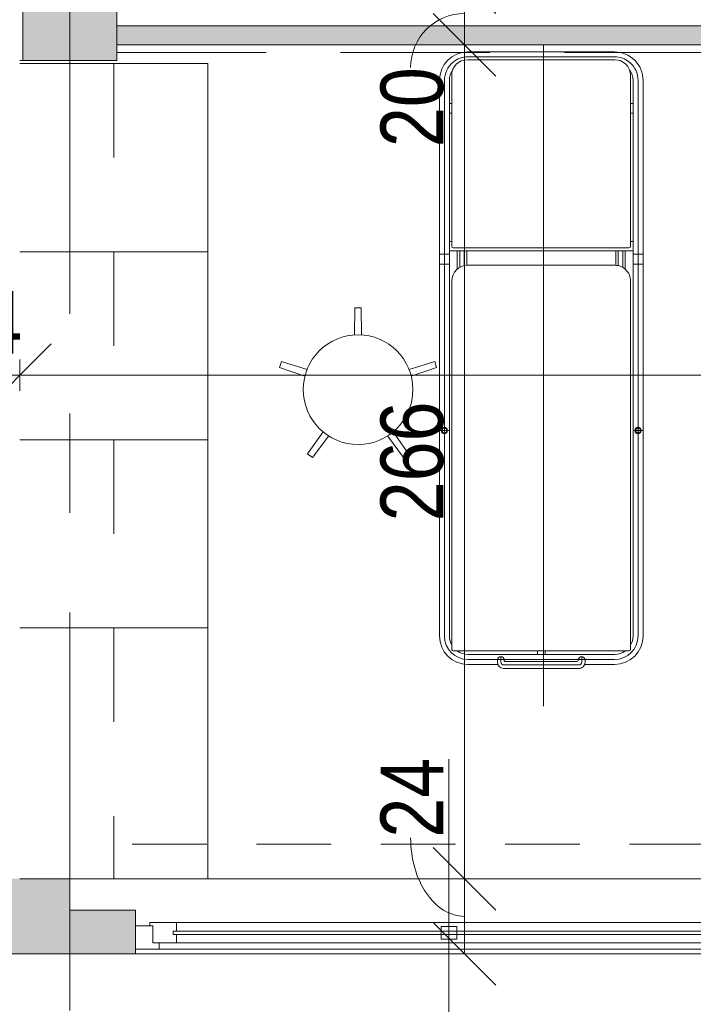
# Model space of a CAD drawing. Header units: centimetres. Extents: x -1631 to 1829, y -257 to 3158.
# Tile 3 of 129: x -1229 to -1014, y 92 to 406. Entities that reach past the tile are written whole.
import ezdxf

# ---------------------------------------------------------------- set-up
doc = ezdxf.new("R2010")
doc.units = ezdxf.units.CM
for name, pattern in [('Dash', [60, 30, -30]), ('Oś', [222.25, 127, -31.75, 31.75, -31.75]), ('Ponad', [39.688, 23.813, -15.875]), ('Ukryte', [71.438, 47.625, -23.813])]:
    doc.linetypes.add(name, pattern=pattern)
for name, color, linetype, lineweight in [('A-ANNO-DIMS', 211, 'Continuous', 13), ('A-ANNO-DIMS-100', 211, 'Continuous', 13), ('A-DETL-HDLN', 90, 'Ukryte', 9), ('A-DETL-THIN', 151, 'Continuous', 9), ('A-FLOR-OVHD', 1, 'Ponad', 9), ('A-GLAZ', 151, 'Continuous', 13), ('A-GLAZ-IDEN', 152, 'Continuous', 13), ('A-WALL', 113, 'Continuous', 13), ('I-FURN', 30, 'Continuous', 9), ('Q-SPCQ', 91, 'Continuous', 9), ('S-COLS', 52, 'Continuous', 13), ('S-GRID', 1, 'Continuous', 13)]:
    doc.layers.add(name, color=color, linetype=linetype, lineweight=lineweight)
doc.layers.add('A-WALL-PATT', color=111, linetype='Continuous', lineweight=13, plot=False)
doc.styles.add('Arial Narrow_5', font='ARIALN.TTF', dxfattribs={"height": 20})
doc.styles.add('Arial_13', font='arial.ttf', dxfattribs={"height": 0.2})
doc.dimstyles.new('Diagonal_1_100__0__wewnętrzne', dxfattribs={"dimscale": 30.48, "dimtxt": 20.468619, "dimasz": 0.656168, "dimexe": 0.164042, "dimexo": 0.0625, "dimgap": 0.032808, "dimtad": 1, "dimdec": 0, "dimdsep": 46, "dimtxsty": 'Arial Narrow_5', "dimblk1": 'OBLIQUE', "dimblk2": 'OBLIQUE', "dimsah": 1, "dimcen": 0.09, "dimazin": 0, "dimtfac": 1, "dimtdec": 4, "dimtix": 1, "dimtmove": 0, "dimatfit": 3, "dimfxl": 0.164042, "dimfxlon": 1, "dimtvp": 1, "dimtolj": 1, "dimtzin": 0, "dimarcsym": 2})
doc.dimstyles.new('Diagonal_1_100__0__wewnętrzne_1', dxfattribs={"dimscale": 30.48, "dimtxt": 20.468619, "dimasz": 0.656168, "dimexe": 0.164042, "dimexo": 0.0625, "dimgap": 0.032808, "dimtad": 1, "dimdec": 0, "dimdsep": 46, "dimtxsty": 'Arial Narrow_5', "dimblk1": 'OBLIQUE', "dimblk2": 'OBLIQUE', "dimsah": 1, "dimcen": 0.09, "dimazin": 0, "dimtfac": 1, "dimtdec": 4, "dimtix": 1, "dimtmove": 1, "dimatfit": 3, "dimfxl": 0.164042, "dimfxlon": 1, "dimtvp": 1, "dimtolj": 1, "dimtzin": 0, "dimarcsym": 2})
doc.dimstyles.new('Diagonal_1_100__0__wewnętrzne_2', dxfattribs={"dimscale": 30.48, "dimtxt": 20.468619, "dimasz": 0.656168, "dimexe": 0.164042, "dimexo": 0.0625, "dimgap": 0.032808, "dimtad": 1, "dimdec": 0, "dimdsep": 46, "dimtxsty": 'Arial Narrow_5', "dimblk1": 'OBLIQUE', "dimblk2": 'OBLIQUE', "dimsah": 1, "dimcen": 0.09, "dimazin": 0, "dimtfac": 1, "dimtdec": 4, "dimtix": 1, "dimtmove": 2, "dimatfit": 3, "dimfxl": 0.164042, "dimfxlon": 1, "dimtvp": 1, "dimtolj": 1, "dimtzin": 0, "dimarcsym": 2})

# ---------------------------------------------------------------- blocks, each defined once
blk = doc.blocks.new('M_Concrete-Square-Column - 300 x 300mm-1795931-6_piętro IV __13_80 m_ - stan projektowany')
at = {"layer": 'S-COLS', "lineweight": 9}
blk.add_hatch(color=254, dxfattribs=at).paths.add_polyline_path([(15, -15), (15, 15), (-15, 15), (-15, -15)], flags=0)
for p, q in [((15, 15), (-15, 15)), ((-15, 15), (-15, -15)), ((15, -15), (15, 15)), ((-15, -15), (15, -15))]:
    blk.add_line(p, q, dxfattribs=at)
blk = doc.blocks.new('Blat - Blat-2328147-6_piętro IV __13_80 m_ - stan projektowany')
at = {"layer": 'I-FURN', "linetype": 'Dash'}
for p, q in [((260, 0), (260, -30)), ((260, -30), (0, -30))]:
    blk.add_line(p, q, dxfattribs=at)
blk = doc.blocks.new('Blat - Blat-V6-6_piętro IV __13_80 m_ - stan projektowany')
at = {"layer": 'I-FURN'}
for p, q in [((80, 0), (80, -60)), ((80, -60), (0, -60))]:
    blk.add_line(p, q, dxfattribs=at)
blk = doc.blocks.new('Blat - Blat-2328141-6_piętro IV __13_80 m_ - stan projektowany')
at = {"layer": 'I-FURN'}
for p, q in [((0, -60), (0, 0)), ((60, 0), (60, -60)), ((60, -60), (0, -60))]:
    blk.add_line(p, q, dxfattribs=at)
blk = doc.blocks.new('stół zabiegowy SZ-02 198x65 - stół zabiegowy SZ-02 198x65-V10-6_piętro IV __13_80 m_ - stan projektowany')
at = {"layer": 'Q-SPCQ'}
for p, q in [((74.99, 33.26), (-102.21, 33.26)), ((74.99, 31.66), (-102.21, 31.66)), ((-36.68, 33.06), (-36.68, 30.26)), ((16.4, 33.26), (16.4, 30.06)), ((19.59, 33.26), (19.59, 30.06)), ((-107, -27.24), (-107, 28.76)), ((11.01, 29.26), (-106.5, 29.26)), ((-102.21, 30.06), (74.99, 30.06)), ((20.59, -28.54), (20.59, 30.06)), ((21.58, 28.85), (21.58, -27.24)), ((76.59, 29.35), (22.08, 29.35)), ((23.59, 30.06), (23.59, 29.35)), ((64.59, 30.06), (64.59, 29.35)), ((67.59, 29.35), (67.59, 30.06)), ((20.59, 27.56), (14.77, 27.56)), ((20.59, 26.76), (15.34, 26.76)), ((15.89, 25.36), (20.59, 25.36)), ((-111.31, 24.16), (-111.31, 14.62)), ((-109.71, 24.16), (-109.71, 0.76)), ((-108.11, 24.16), (-108.11, -22.64)), ((16, 24.56), (20.59, 24.56)), ((16.01, -22.74), (16.01, 24.26)), ((81.59, -22.74), (81.59, 24.35)), ((82.49, 24.16), (82.49, -22.64)), ((84.09, 24.16), (84.09, -22.64)), ((-112.56, -11.24), (-112.56, 12.76)), ((-111.46, 12.66), (-111.46, -11.14)), ((-110.56, 14.76), (-109.71, 14.76)), ((-110.46, 13.66), (-109.11, 13.66)), ((-110.16, 12.56), (-109.71, 12.56)), ((-110.36, -10.84), (-110.36, 12.36)), ((-124.56, 0), (86.35, 0)), ((-109.71, 0.76), (-109.71, -22.64)), ((-108.11, 2.01), (-107, 2.01)), ((-108.11, -0.49), (-107, -0.49)), ((-110.46, -12.14), (-109.11, -12.14)), ((-110.16, -11.04), (-109.71, -11.04)), ((-111.31, -22.64), (-111.31, -13.09)), ((-110.56, -13.24), (-109.71, -13.24)), ((15.89, -23.84), (20.59, -23.84)), ((16, -23.04), (20.59, -23.04)), ((-106.5, -27.74), (11.01, -27.74)), ((20.59, -26.04), (14.77, -26.04)), ((20.59, -25.24), (15.34, -25.24)), ((22.08, -27.74), (76.59, -27.74)), ((23.59, -28.54), (23.59, -27.82)), ((64.59, -28.54), (64.59, -27.82)), ((67.59, -27.82), (67.59, -28.54)), ((-102.21, -28.54), (74.99, -28.54)), ((74.99, -30.14), (-102.21, -30.14)), ((-36.68, -31.54), (-36.68, -28.74)), ((16.4, -31.74), (16.4, -28.54)), ((19.59, -31.74), (19.59, -28.54)), ((74.99, -31.74), (-102.21, -31.74))]:
    blk.add_line(p, q, dxfattribs=at)
for centre, radius in [((-36.68, 31.66), 0.999), ((-36.68, 31.66), 0.727), ((-36.68, -30.14), 0.999), ((-36.68, -30.14), 0.727)]:
    blk.add_circle(centre, radius, dxfattribs=at)
for centre, radius, start, end in [((-102.21, 24.16), 9.1, 90, 180), ((-102.21, 24.16), 7.5, 90, 180), ((74.99, 24.16), 9.1, 0, 90), ((74.99, 24.16), 7.5, 38.9891, 90), ((-106.5, 28.76), 0.5, 90, 180), ((-102.21, 24.16), 5.9, 90, 120.1847), ((11.01, 24.26), 5, 360, 90), ((22.08, 28.85), 0.5, 90, 180), ((74.99, 24.16), 5.9, 55.7775, 90), ((76.59, 24.35), 5, 360, 90), ((74.99, 24.16), 7.5, 0, 38.7517), ((-102.21, 24.16), 5.9, 144.3302, 180), ((-110.56, 12.76), 2, 90, 180), ((-110.46, 12.66), 1, 90, 180), ((-110.16, 12.36), 0.2, 90, 180), ((-109.95, 13.66), 1.13, 282.5834, 77.4166), ((-110.56, -11.24), 2, 174.2608, 270), ((-110.46, -11.14), 1, 180, 270), ((-109.95, -12.14), 1.13, 282.5834, 77.4166), ((-102.21, -22.64), 9.1, 180, 270), ((-102.21, -22.64), 7.5, 180, 270), ((-102.21, -22.64), 5.9, 180, 215.6698), ((11.01, -22.74), 5, 270, 0), ((74.99, -22.64), 9.1, 270, 0), ((76.59, -22.74), 5, 270, 360), ((74.99, -22.64), 7.5, 321.2483, 0), ((-106.5, -27.24), 0.5, 180, 270), ((-102.21, -22.64), 5.9, 239.8153, 270), ((22.08, -27.24), 0.5, 180, 270), ((74.99, -22.64), 7.5, 270, 321.0109), ((74.99, -22.64), 5.9, 270, 304.2225)]:
    blk.add_arc(centre, radius, start, end, dxfattribs=at)
blk = doc.blocks.new('stołek obrotowy WG-03 śr_32cm - stołek obrotowy WG-03 śr_32cm-850736-6_piętro IV __13_80 m_ - stan projektowany')
at = {"layer": 'Q-SPCQ'}
for p, q in [((-1, 26.05), (-1.11, 17.46)), ((1, 26.05), (-1, 26.05)), ((1.11, 17.46), (1, 26.05)), ((-24.46, 9), (-25.08, 7.1)), ((-25.08, 7.1), (-16.95, 4.34)), ((-16.27, 6.45), (-24.46, 9)), ((24.46, 9), (16.27, 6.45)), ((16.95, 4.34), (25.08, 7.1)), ((25.08, 7.1), (24.46, 9)), ((-11.16, -13.48), (-16.12, -20.48)), ((-14.5, -21.66), (-9.37, -14.78)), ((9.37, -14.78), (14.5, -21.66)), ((16.12, -20.48), (11.16, -13.48)), ((-16.12, -20.48), (-14.5, -21.66)), ((14.5, -21.66), (16.12, -20.48))]:
    blk.add_line(p, q, dxfattribs=at)
blk.add_circle((0, 0), 17.5, dxfattribs=at)
blk = doc.blocks.new('Okno - automatyczna etykieta - 200x165 _projektowane_-2623157-6_piętro IV __13_80 m_ - stan projektowany')
at = {"layer": 'A-GLAZ'}
for p, q in [((-92.5, 5.5), (-100, 5.5)), ((-100, 5.5), (-100, -2)), ((-100, 5.5), (100, 5.5)), ((-87, 3.5), (-94.5, 3.5)), ((-94.5, 3.5), (-94.5, -2)), ((-94.5, -2), (-94.5, 3.5)), ((-94.5, 3.5), (-92.5, 3.5)), ((-92.5, 3.5), (-92.5, 5.5)), ((92.5, 5.5), (-92.5, 5.5)), ((-87, 0.75), (-87, 3.5)), ((87, 3.5), (-87, 3.5)), ((94.5, 3.5), (87, 3.5)), ((87, 3.5), (87, 0.75)), ((100, 5.5), (92.5, 5.5)), ((92.5, 5.5), (92.5, 3.5)), ((92.5, 3.5), (94.5, 3.5)), ((94.5, -2), (94.5, 3.5)), ((94.5, 3.5), (94.5, -2)), ((100, -2), (100, 5.5)), ((88, 0.75), (-88, 0.75)), ((-88, 0.75), (-88, -0.25)), ((-88, -0.25), (-88, 0.75)), ((-88, 0.75), (-87, 0.75)), ((2.5, 2.25), (-2.5, 2.25)), ((-2.5, 2.25), (-2.5, -1.75)), ((2.5, -1.75), (2.5, 2.25)), ((87, 0.75), (88, 0.75)), ((88, -0.25), (88, 0.75)), ((88, 0.75), (88, -0.25)), ((-100, -2), (-94.5, -2)), ((-94.5, -2), (-95.5, -2)), ((-95.5, -2), (-95.5, -3)), ((-95.5, -3), (-87, -3)), ((-88, -0.25), (88, -0.25)), ((-87, -0.25), (-88, -0.25)), ((-87, -3), (-87, -0.25)), ((87, -3), (-87, -3)), ((-2.5, -1.75), (2.5, -1.75)), ((87, -0.25), (87, -3)), ((88, -0.25), (87, -0.25)), ((87, -3), (95.5, -3)), ((95.5, -2), (94.5, -2)), ((94.5, -2), (100, -2)), ((95.5, -3), (95.5, -2))]:
    blk.add_line(p, q, dxfattribs=at)
blk = doc.blocks.new('DIMBLOCK76-6_piętro IV __13_80 m_ - stan projektowany')
at = {"layer": 'A-ANNO-DIMS-100', "transparency": 16777216}
for p, q in [((-1086.6, 132.33), (-1096.6, 142.33)), ((-1091.6, 132.33), (-1081.6, 132.33)), ((-1086.6, 132.33), (-1091.6, 132.33)), ((-1086.6, 108.33), (-1086.6, 132.33)), ((-1086.6, 132.33), (-1076.6, 122.33)), ((-1086.6, 108.33), (-1096.6, 118.33)), ((-1091.6, 108.33), (-1081.6, 108.33)), ((-1086.6, 108.33), (-1091.6, 108.33)), ((-1086.6, 108.33), (-1076.6, 98.33))]:
    blk.add_line(p, q, dxfattribs=at)
blk.add_ellipse((-1086.6, 145.42), major_axis=(0, 25.09), ratio=0.687265, start_param=1.570796, end_param=3.141593, dxfattribs=at)
at = {"layer": 'A-ANNO-DIMS-100', "color": 0, "transparency": 16777216, "insert": (-1113.45, 145.42), "char_height": 20, "width": 30.4105, "attachment_point": 1, "rotation": 90, "line_spacing_factor": 0.974696, "style": 'Arial Narrow_5'}
blk.add_mtext('24', dxfattribs=at)
blk = doc.blocks.new('_Oblique')
at = {"color": 0, "linetype": 'ByBlock', "lineweight": -2}
blk.add_line((-0.5, -0.5), (0.5, 0.5), dxfattribs=at)
blk = doc.blocks.new('DIMBLOCK77-6_piętro IV __13_80 m_ - stan projektowany')
at = {"layer": 'A-ANNO-DIMS-100', "transparency": 16777216}
for p, q in [((-1086.6, 398.33), (-1096.6, 408.33)), ((-1091.6, 398.33), (-1081.6, 398.33)), ((-1086.6, 398.33), (-1091.6, 398.33)), ((-1086.6, 132.33), (-1086.6, 398.33)), ((-1086.6, 398.33), (-1076.6, 388.33)), ((-1086.6, 132.33), (-1096.6, 142.33)), ((-1091.6, 132.33), (-1081.6, 132.33)), ((-1086.6, 132.33), (-1091.6, 132.33)), ((-1086.6, 132.33), (-1076.6, 122.33))]:
    blk.add_line(p, q, dxfattribs=at)
at = {"layer": 'A-ANNO-DIMS-100', "color": 0, "transparency": 16777216, "insert": (-1113.45, 246.32), "char_height": 20, "width": 45.6158, "attachment_point": 1, "rotation": 90, "line_spacing_factor": 0.974696, "style": 'Arial Narrow_5'}
blk.add_mtext('266', dxfattribs=at)
blk = doc.blocks.new('DIMBLOCK78-6_piętro IV __13_80 m_ - stan projektowany')
at = {"layer": 'A-ANNO-DIMS-100', "transparency": 16777216}
for p, q in [((-1086.6, 418.33), (-1096.6, 428.33)), ((-1091.6, 418.33), (-1081.6, 418.33)), ((-1086.6, 418.33), (-1091.6, 418.33)), ((-1086.6, 398.33), (-1086.6, 418.33)), ((-1086.6, 418.33), (-1076.6, 408.33)), ((-1086.6, 398.33), (-1096.6, 408.33)), ((-1091.6, 398.33), (-1081.6, 398.33)), ((-1086.6, 398.33), (-1091.6, 398.33)), ((-1086.6, 398.33), (-1076.6, 388.33))]:
    blk.add_line(p, q, dxfattribs=at)
blk.add_ellipse((-1086.6, 391.03), major_axis=(0, 17.3), ratio=0.996788, start_param=0, end_param=1.570796, dxfattribs=at)
at = {"layer": 'A-ANNO-DIMS-100', "color": 0, "transparency": 16777216, "insert": (-1113.45, 365.68), "char_height": 20, "width": 30.4105, "attachment_point": 1, "rotation": 90, "line_spacing_factor": 0.974696, "style": 'Arial Narrow_5'}
blk.add_mtext('20', dxfattribs=at)
blk = doc.blocks.new('DIMBLOCK102-6_piętro IV __13_80 m_ - stan projektowany')
at = {"layer": 'A-ANNO-DIMS-100', "transparency": 16777216}
for p, q in [((-1228.62, 292.9), (-1218.62, 302.9)), ((-567.62, 292.9), (-557.62, 302.9)), ((-1228.62, 287.9), (-1228.62, 297.9)), ((-567.62, 287.9), (-567.62, 297.9)), ((-1228.62, 292.9), (-1238.62, 282.9)), ((-567.62, 292.9), (-1228.62, 292.9)), ((-1228.62, 292.9), (-1228.62, 287.9)), ((-567.62, 292.9), (-577.62, 282.9)), ((-567.62, 292.9), (-567.62, 287.9))]:
    blk.add_line(p, q, dxfattribs=at)
at = {"layer": 'A-ANNO-DIMS-100', "color": 0, "transparency": 16777216, "insert": (-950.55, 319.75), "char_height": 20, "width": 45.6158, "attachment_point": 1, "line_spacing_factor": 0.974696, "style": 'Arial Narrow_5'}
blk.add_mtext('661', dxfattribs=at)
blk = doc.blocks.new('DIMBLOCK103-6_piętro IV __13_80 m_ - stan projektowany')
at = {"layer": 'A-ANNO-DIMS-100', "transparency": 16777216}
for p, q in [((-1252.62, 292.9), (-1242.62, 302.9)), ((-1228.62, 292.9), (-1218.62, 302.9)), ((-1252.62, 287.9), (-1252.62, 297.9)), ((-1228.62, 287.9), (-1228.62, 297.9)), ((-1252.62, 292.9), (-1262.62, 282.9)), ((-1228.62, 292.9), (-1252.62, 292.9)), ((-1252.62, 292.9), (-1252.62, 287.9)), ((-1228.62, 292.9), (-1238.62, 282.9)), ((-1228.62, 292.9), (-1228.62, 287.9))]:
    blk.add_line(p, q, dxfattribs=at)
at = {"layer": 'A-ANNO-DIMS-100', "color": 0, "transparency": 16777216, "insert": (-1253.29, 319.75), "char_height": 20, "width": 30.4105, "attachment_point": 1, "line_spacing_factor": 0.974696, "style": 'Arial Narrow_5'}
blk.add_mtext('24', dxfattribs=at)
blk = doc.blocks.new('Okno_LD_typ 100 - metka _ wys_parapetu-2491833-6_piętro IV __13_80 m_ - stan projektowany')
at = {"layer": 'A-GLAZ-IDEN'}
blk.add_line((0, 1.8925), (0, -0.3919), dxfattribs=at)
blk.add_circle((0, -0.0919), 0.3, dxfattribs=at)
at = {"layer": 'A-GLAZ-IDEN', "insert": (0.4711, 0.6634), "char_height": 0.2, "width": 0.48783, "attachment_point": 3, "rotation": 90, "line_spacing_factor": 0.936439, "style": 'Arial_13', "bg_fill": 3, "box_fill_scale": 1.25, "bg_fill_color": 256, "bg_fill_true_color": 13158600, "bg_fill_transparency": 0}
blk.add_mtext('\\pxqr,t6.35,12.7,19.05,25.4,31.75,38.1,44.45,50.8,57.15,63.5,69.85,76.2,82.55,88.9,95.25,101.6,107.95,114.3,120.65,127,133.35,139.7,146.05,152.4,158.75,165.1,171.45,177.8,184.15,190.5,196.85,203.2;{hp= }', dxfattribs=at)

msp = doc.modelspace()

# ---------------------------------------------------------------- hatches: boundary and pattern name
at = {"layer": 'A-WALL-PATT'}
for points in [[(-720.62, 398.33), (-720.62, 404.33), (-1197.62, 404.33), (-1197.62, 398.33), (-1083.22, 398.33)], [(-1252.62, 108.33), (-1212.62, 108.33), (-1212.62, 132.33), (-1252.62, 132.33)]]:
    msp.add_hatch(color=9, dxfattribs=at).paths.add_polyline_path(points, flags=0)
h = msp.add_hatch(color=9, dxfattribs=at)
h.paths.add_polyline_path([(-1212.62, 108.33), (-1191.62, 108.33), (-1191.62, 122.33), (-1212.62, 122.33), (-1212.62, 109.83)], flags=0)
h.paths.add_polyline_path([(-987.62, 108.33), (-917.62, 108.33), (-917.62, 122.33), (-987.62, 122.33)], flags=0)
h.paths.add_polyline_path([(-692.62, 108.33), (-692.62, 122.33), (-713.62, 122.33), (-713.62, 108.33)], flags=0)

# ---------------------------------------------------------------- linework, layer by layer
at = {"layer": 'A-DETL-HDLN'}
msp.add_line((-1197.62, 395.83), (1172.38, 395.83), dxfattribs=at)
at = {"layer": 'A-DETL-THIN'}
msp.add_line((-1212.62, 393.33), (-1212.62, 423.33), dxfattribs=at)
at = {"layer": 'A-FLOR-OVHD'}
msp.add_line((-692.62, 143.33), (-1197.62, 143.33), dxfattribs=at)
at = {"layer": 'A-WALL', "lineweight": 9}
for p, q in [((-720.62, 404.33), (-1197.62, 404.33)), ((-1197.62, 398.33), (-708.62, 398.33)), ((-1228.62, 393.33), (-1227.62, 393.33)), ((-1228.62, 132.33), (-567.62, 132.33)), ((-1212.62, 122.33), (-1212.62, 132.33)), ((-1191.62, 122.33), (-1212.62, 122.33)), ((-1191.62, 117.33), (-1191.62, 122.33)), ((-991.62, 108.33), (-1252.62, 108.33)), ((-1191.62, 108.33), (-1191.62, 109.83))]:
    msp.add_line(p, q, dxfattribs=at)
at = {"layer": 'S-GRID', "linetype": 'Oś'}
msp.add_line((-1212.62, 2884.27), (-1212.62, 27.13), dxfattribs=at)

# ---------------------------------------------------------------- block references
at = {"layer": 'A-GLAZ', "rotation": 180}
msp.add_blockref('Okno - automatyczna etykieta - 200x165 _projektowane_-2623157-6_piętro IV __13_80 m_ - stan projektowany', (-1091.62, 115.33), dxfattribs=at)
at = {"layer": 'I-FURN', "linetype": 'Dash', "rotation": 90.00000000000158}
msp.add_blockref('Blat - Blat-2328147-6_piętro IV __13_80 m_ - stan projektowany', (-1228.62, 132.33), dxfattribs=at)
at = {"layer": 'I-FURN', "rotation": 90.00000000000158}
for name, p in [('Blat - Blat-2328141-6_piętro IV __13_80 m_ - stan projektowany', (-1228.62, 332.33)), ('Blat - Blat-2328141-6_piętro IV __13_80 m_ - stan projektowany', (-1228.62, 272.33)), ('Blat - Blat-2328141-6_piętro IV __13_80 m_ - stan projektowany', (-1228.62, 212.33)), ('Blat - Blat-V6-6_piętro IV __13_80 m_ - stan projektowany', (-1228.62, 132.33))]:
    msp.add_blockref(name, p, dxfattribs=at)
at = {"layer": 'Q-SPCQ', "rotation": 90.00000000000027}
msp.add_blockref('stół zabiegowy SZ-02 198x65 - stół zabiegowy SZ-02 198x65-V10-6_piętro IV __13_80 m_ - stan projektowany', (-1061.39, 311.97), dxfattribs=at)
at = {"layer": 'Q-SPCQ'}
msp.add_blockref('stołek obrotowy WG-03 śr_32cm - stołek obrotowy WG-03 śr_32cm-850736-6_piętro IV __13_80 m_ - stan projektowany', (-1120.62, 288.33), dxfattribs=at)
at = {"layer": 'S-COLS', "lineweight": 9}
msp.add_blockref('M_Concrete-Square-Column - 300 x 300mm-1795931-6_piętro IV __13_80 m_ - stan projektowany', (-1212.62, 408.33), dxfattribs=at)

# ---------------------------------------------------------------- dimensions: what is measured, and where the dimension line sits
at = {"layer": 'A-ANNO-DIMS'}
for base, p1, p2, override, picture, middle in [((-1086.6, 418.33), (-1091.6, 398.33), (-1091.6, 418.33), {"dimpost": '<>', "dimfxl": 20}, 'DIMBLOCK78-6_piętro IV __13_80 m_ - stan projektowany', (-1100.12, 380.89)), ((-1086.6, 132.33), (-1091.6, 108.33), (-1091.6, 132.33), {"dimpost": '<>', "dimfxl": 24}, 'DIMBLOCK76-6_piętro IV __13_80 m_ - stan projektowany', (-1100.12, 160.62))]:
    dim = msp.add_linear_dim(base=base, p1=p1, p2=p2, angle=90, dimstyle='Diagonal_1_100__0__wewnętrzne_1', override=override, dxfattribs=at)
    dim.commit()
    dim.dimension.update_dxf_attribs({"geometry": picture, "text_midpoint": middle, "dimtype": 160, "text_rotation": 90})
dim = msp.add_linear_dim(base=(-1086.6, 398.33), p1=(-1091.6, 132.33), p2=(-1091.6, 398.33), angle=90, dimstyle='Diagonal_1_100__0__wewnętrzne', override={"dimpost": '<>', "dimfxl": 266}, dxfattribs=at)
dim.commit()
dim.dimension.update_dxf_attribs({"geometry": 'DIMBLOCK77-6_piętro IV __13_80 m_ - stan projektowany', "text_midpoint": (-1097.81, 265.33)})
dim = msp.add_linear_dim(base=(-1252.62, 292.9), p1=(-1228.62, 287.9), p2=(-1252.62, 287.9), dimstyle='Diagonal_1_100__0__wewnętrzne', override={"dimpost": '<>', "dimfxl": 24}, dxfattribs=at)
dim.commit()
dim.dimension.update_dxf_attribs({"geometry": 'DIMBLOCK103-6_piętro IV __13_80 m_ - stan projektowany', "text_midpoint": (-1240.62, 303.94)})
dim = msp.add_linear_dim(base=(-1228.62, 292.9), p1=(-567.62, 287.9), p2=(-1228.62, 287.9), dimstyle='Diagonal_1_100__0__wewnętrzne_2', override={"dimpost": '<>', "dimfxl": 661}, dxfattribs=at)
dim.commit()
dim.dimension.update_dxf_attribs({"geometry": 'DIMBLOCK102-6_piętro IV __13_80 m_ - stan projektowany', "text_midpoint": (-927.74, 306.41), "dimtype": 160, "text_rotation": 360})

# ---------------------------------------------------------------- next in the draw order: block references
at = {"layer": 'A-GLAZ-IDEN', "xscale": 99.99999999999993, "yscale": 99.99999999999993, "zscale": 99.99999999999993}
msp.add_blockref('Okno_LD_typ 100 - metka _ wys_parapetu-2491833-6_piętro IV __13_80 m_ - stan projektowany', (-1091.62, -18.79), dxfattribs=at)

doc.saveas('drawing.dxf')
